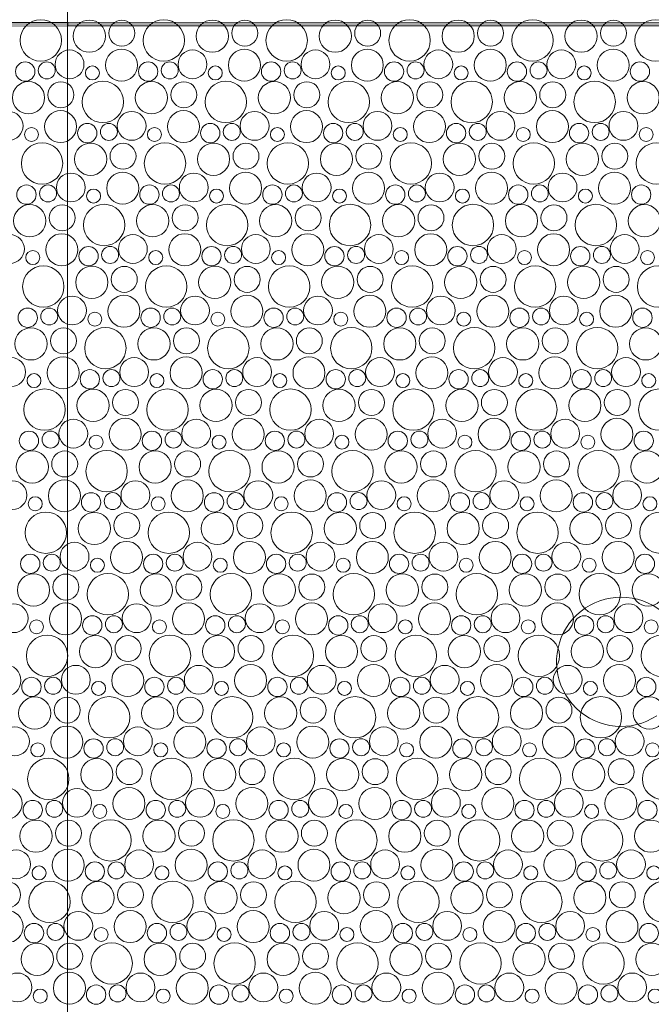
# Model space of a CAD drawing. Header units: metres. Extents: x -167 to 338, y -186 to 508.
# Tile 122 of 256: x 72.02 to 73.89, y 19.35 to 22.26. Entities that reach past the tile are written whole.
import ezdxf
from ezdxf.enums import TextEntityAlignment as Align

# ---------------------------------------------------------------- set-up
doc = ezdxf.new("R2010")
doc.units = ezdxf.units.M
doc.header["$MEASUREMENT"] = 0
doc.linetypes.add('Öffnungslinie Tür Fenster', pattern=[0.23, 0.15, -0.08])
for name, color, linetype in [('60 Gelände 2D Übersicht', 7, 'Continuous'), ('60 Stellplätze', 7, 'Continuous'), ('94 Genehmigungsplanung Bemaßung', 7, 'Continuous')]:
    doc.layers.add(name, color=color, linetype=linetype)
doc.styles.add('ERSTELLTER_STIL_1', font='arial.ttf')
doc.styles.add('ERSTELLTER_STIL_2', font='arial.ttf')
doc.dimstyles.new('ERSTELLTER_STIL__2', dxfattribs={"dimtxt": 0.25, "dimasz": 0.19, "dimexe": 0.18, "dimexo": 0.1, "dimgap": 0, "dimtad": 1, "dimzin": 0, "dimdsep": 46, "dimtxsty": 'ERSTELLTER_STIL_1', "dimblk": 'ARROWHEAD_6', "dimblk1": 'ARROWHEAD_6', "dimblk2": 'ARROWHEAD_6', "dimcen": 0.09, "dimclrd": 7, "dimclre": 7, "dimclrt": 7, "dimazin": 0, "dimtfac": 1, "dimtdec": 4, "dimtmove": 0, "dimatfit": 3, "dimfxl": 1, "dimtolj": 1, "dimtzin": 0, "dimarcsym": 0})

# ---------------------------------------------------------------- blocks, each defined once
blk = doc.blocks.new('*X45', base_point=(27236.1321, 33357.279))
at = {"layer": '60 Gelände 2D Übersicht', "color": 9, "linetype": 'Continuous', "lineweight": 18}
for centre, radius in [((72.0839, 22.2011), 0.0612), ((72.2275, 22.2136), 0.0477), ((72.3235, 22.2224), 0.0384), ((72.4476, 22.2011), 0.0612), ((72.5912, 22.2136), 0.0477), ((72.6872, 22.2224), 0.0384), ((72.8113, 22.2011), 0.0612), ((72.9549, 22.2136), 0.0477), ((73.0509, 22.2224), 0.0384), ((73.175, 22.2011), 0.0612), ((73.3186, 22.2136), 0.0477), ((73.4146, 22.2224), 0.0384), ((73.5387, 22.2011), 0.0612), ((73.6823, 22.2136), 0.0477), ((73.7783, 22.2224), 0.0384), ((73.9024, 22.2011), 0.0612), ((72.169, 22.1302), 0.0426), ((72.3225, 22.128), 0.0473), ((72.5327, 22.1302), 0.0426), ((72.6862, 22.128), 0.0473), ((72.8964, 22.1302), 0.0426), ((73.0499, 22.128), 0.0473), ((73.2601, 22.1302), 0.0426), ((73.4136, 22.128), 0.0473), ((73.6238, 22.1302), 0.0426), ((73.7773, 22.128), 0.0473), ((72.0378, 22.1089), 0.0286), ((72.1016, 22.1125), 0.0251), ((72.4015, 22.1089), 0.0286), ((72.4653, 22.1125), 0.0251), ((72.7652, 22.1089), 0.0286), ((72.829, 22.1125), 0.0251), ((73.1289, 22.1089), 0.0286), ((73.1927, 22.1125), 0.0251), ((73.4926, 22.1089), 0.0286), ((73.5565, 22.1125), 0.0251), ((73.8563, 22.1089), 0.0286), ((72.2364, 22.1048), 0.0207), ((72.6001, 22.1048), 0.0207), ((72.9638, 22.1048), 0.0207), ((73.3275, 22.1048), 0.0207), ((73.6912, 22.1048), 0.0207), ((72.0475, 22.0316), 0.0477), ((72.1435, 22.0404), 0.0384), ((72.2676, 22.0191), 0.0612), ((72.4112, 22.0316), 0.0477), ((72.5072, 22.0404), 0.0384), ((72.6313, 22.0191), 0.0612), ((72.7749, 22.0316), 0.0477), ((72.8709, 22.0404), 0.0384), ((72.995, 22.0191), 0.0612), ((73.1386, 22.0316), 0.0477), ((73.2346, 22.0404), 0.0384), ((73.3587, 22.0191), 0.0612), ((73.5023, 22.0316), 0.0477), ((73.5983, 22.0404), 0.0384), ((73.7224, 22.0191), 0.0612), ((73.866, 22.0316), 0.0477), ((71.989, 21.9482), 0.0426), ((72.1425, 21.946), 0.0473), ((72.3527, 21.9482), 0.0426), ((72.5062, 21.946), 0.0473), ((72.7164, 21.9482), 0.0426), ((72.8699, 21.946), 0.0473), ((73.0801, 21.9482), 0.0426), ((73.2336, 21.946), 0.0473), ((73.4438, 21.9482), 0.0426), ((73.5973, 21.946), 0.0473), ((73.8075, 21.9482), 0.0426), ((72.0564, 21.9228), 0.0207), ((72.2215, 21.9269), 0.0286), ((72.2853, 21.9305), 0.0251), ((72.4201, 21.9228), 0.0207), ((72.5852, 21.9269), 0.0286), ((72.649, 21.9305), 0.0251), ((72.7838, 21.9228), 0.0207), ((72.9489, 21.9269), 0.0286), ((73.0127, 21.9305), 0.0251), ((73.1475, 21.9228), 0.0207), ((73.3126, 21.9269), 0.0286), ((73.3765, 21.9305), 0.0251), ((73.5112, 21.9228), 0.0207), ((73.6763, 21.9269), 0.0286), ((73.7402, 21.9305), 0.0251), ((73.8749, 21.9228), 0.0207), ((72.0876, 21.8371), 0.0612), ((72.4513, 21.8371), 0.0612), ((72.815, 21.8371), 0.0612), ((73.1787, 21.8371), 0.0612), ((73.5424, 21.8371), 0.0612), ((73.9061, 21.8371), 0.0612), ((72.2312, 21.8496), 0.0477), ((72.3272, 21.8584), 0.0384), ((72.5949, 21.8496), 0.0477), ((72.6909, 21.8584), 0.0384), ((72.9586, 21.8496), 0.0477), ((73.0546, 21.8584), 0.0384), ((73.3223, 21.8496), 0.0477), ((73.4183, 21.8584), 0.0384), ((73.686, 21.8496), 0.0477), ((73.782, 21.8584), 0.0384), ((72.3262, 21.764), 0.0473), ((72.6899, 21.764), 0.0473), ((73.0536, 21.764), 0.0473), ((73.4173, 21.764), 0.0473), ((73.781, 21.764), 0.0473), ((72.1727, 21.7662), 0.0426), ((72.5364, 21.7662), 0.0426), ((72.9001, 21.7662), 0.0426), ((73.2638, 21.7662), 0.0426), ((73.6275, 21.7662), 0.0426), ((72.0415, 21.7449), 0.0286), ((72.1053, 21.7485), 0.0251), ((72.2401, 21.7408), 0.0207), ((72.4052, 21.7449), 0.0286), ((72.469, 21.7485), 0.0251), ((72.6038, 21.7408), 0.0207), ((72.7689, 21.7449), 0.0286), ((72.8327, 21.7485), 0.0251), ((72.9675, 21.7408), 0.0207), ((73.1326, 21.7449), 0.0286), ((73.1965, 21.7485), 0.0251), ((73.3312, 21.7408), 0.0207), ((73.4963, 21.7449), 0.0286), ((73.5602, 21.7485), 0.0251), ((73.6949, 21.7408), 0.0207), ((73.86, 21.7449), 0.0286), ((72.0512, 21.6676), 0.0477), ((72.1472, 21.6764), 0.0384), ((72.2713, 21.6551), 0.0612), ((72.4149, 21.6676), 0.0477), ((72.5109, 21.6764), 0.0384), ((72.635, 21.6551), 0.0612), ((72.7786, 21.6676), 0.0477), ((72.8746, 21.6764), 0.0384), ((72.9987, 21.6551), 0.0612), ((73.1423, 21.6676), 0.0477), ((73.2383, 21.6764), 0.0384), ((73.3624, 21.6551), 0.0612), ((73.506, 21.6676), 0.0477), ((73.602, 21.6764), 0.0384), ((73.7261, 21.6551), 0.0612), ((73.8697, 21.6676), 0.0477), ((71.9927, 21.5842), 0.0426), ((72.1462, 21.582), 0.0473), ((72.3564, 21.5842), 0.0426), ((72.5099, 21.582), 0.0473), ((72.7201, 21.5842), 0.0426), ((72.8736, 21.582), 0.0473), ((73.0838, 21.5842), 0.0426), ((73.2373, 21.582), 0.0473), ((73.4475, 21.5842), 0.0426), ((73.601, 21.582), 0.0473), ((73.8112, 21.5842), 0.0426), ((72.0601, 21.5588), 0.0207), ((72.2252, 21.5629), 0.0286), ((72.289, 21.5665), 0.0251), ((72.4238, 21.5588), 0.0207), ((72.5889, 21.5629), 0.0286), ((72.6527, 21.5665), 0.0251), ((72.7875, 21.5588), 0.0207), ((72.9526, 21.5629), 0.0286), ((73.0165, 21.5665), 0.0251), ((73.1512, 21.5588), 0.0207), ((73.3163, 21.5629), 0.0286), ((73.3802, 21.5665), 0.0251), ((73.5149, 21.5588), 0.0207), ((73.68, 21.5629), 0.0286), ((73.7439, 21.5665), 0.0251), ((73.8786, 21.5588), 0.0207), ((72.0913, 21.4731), 0.0612), ((72.2349, 21.4856), 0.0477), ((72.3309, 21.4944), 0.0384), ((72.455, 21.4731), 0.0612), ((72.5986, 21.4856), 0.0477), ((72.6946, 21.4944), 0.0384), ((72.8187, 21.4731), 0.0612), ((72.9623, 21.4856), 0.0477), ((73.0583, 21.4944), 0.0384), ((73.1824, 21.4731), 0.0612), ((73.326, 21.4856), 0.0477), ((73.422, 21.4944), 0.0384), ((73.5461, 21.4731), 0.0612), ((73.6897, 21.4856), 0.0477), ((73.7857, 21.4944), 0.0384), ((73.9099, 21.4731), 0.0612), ((72.1764, 21.4022), 0.0426), ((72.3299, 21.4), 0.0473), ((72.5401, 21.4022), 0.0426), ((72.6936, 21.4), 0.0473), ((72.9038, 21.4022), 0.0426), ((73.0573, 21.4), 0.0473), ((73.2675, 21.4022), 0.0426), ((73.421, 21.4), 0.0473), ((73.6312, 21.4022), 0.0426), ((73.7847, 21.4), 0.0473), ((72.0452, 21.3809), 0.0286), ((72.109, 21.3845), 0.0251), ((72.4089, 21.3809), 0.0286), ((72.4727, 21.3845), 0.0251), ((72.7726, 21.3809), 0.0286), ((72.8365, 21.3845), 0.0251), ((73.1363, 21.3809), 0.0286), ((73.2002, 21.3845), 0.0251), ((73.5, 21.3809), 0.0286), ((73.5639, 21.3845), 0.0251), ((73.8638, 21.3809), 0.0286), ((72.2438, 21.3768), 0.0207), ((72.6075, 21.3768), 0.0207), ((72.9712, 21.3768), 0.0207), ((73.3349, 21.3768), 0.0207), ((73.6986, 21.3768), 0.0207), ((72.0549, 21.3036), 0.0477), ((72.1509, 21.3124), 0.0384), ((72.275, 21.2911), 0.0612), ((72.4186, 21.3036), 0.0477), ((72.5146, 21.3124), 0.0384), ((72.6387, 21.2911), 0.0612), ((72.7823, 21.3036), 0.0477), ((72.8783, 21.3124), 0.0384), ((73.0024, 21.2911), 0.0612), ((73.146, 21.3036), 0.0477), ((73.242, 21.3124), 0.0384), ((73.3661, 21.2911), 0.0612), ((73.5097, 21.3036), 0.0477), ((73.6057, 21.3124), 0.0384), ((73.7299, 21.2911), 0.0612), ((73.8734, 21.3036), 0.0477), ((71.9964, 21.2202), 0.0426), ((72.1499, 21.218), 0.0473), ((72.3601, 21.2202), 0.0426), ((72.5136, 21.218), 0.0473), ((72.7238, 21.2202), 0.0426), ((72.8773, 21.218), 0.0473), ((73.0875, 21.2202), 0.0426), ((73.241, 21.218), 0.0473), ((73.4512, 21.2202), 0.0426), ((73.6047, 21.218), 0.0473), ((73.815, 21.2202), 0.0426), ((72.0638, 21.1948), 0.0207), ((72.2289, 21.1989), 0.0286), ((72.2927, 21.2025), 0.0251), ((72.4275, 21.1948), 0.0207), ((72.5926, 21.1989), 0.0286), ((72.6565, 21.2025), 0.0251), ((72.7912, 21.1948), 0.0207), ((72.9563, 21.1989), 0.0286), ((73.0202, 21.2025), 0.0251), ((73.1549, 21.1948), 0.0207), ((73.32, 21.1989), 0.0286), ((73.3839, 21.2025), 0.0251), ((73.5186, 21.1948), 0.0207), ((73.6838, 21.1989), 0.0286), ((73.7476, 21.2025), 0.0251), ((73.8823, 21.1948), 0.0207), ((72.095, 21.1091), 0.0612), ((72.4587, 21.1091), 0.0612), ((72.8224, 21.1091), 0.0612), ((73.1861, 21.1091), 0.0612), ((73.5499, 21.1091), 0.0612), ((73.9136, 21.1091), 0.0612), ((72.2386, 21.1216), 0.0477), ((72.3346, 21.1304), 0.0384), ((72.6023, 21.1216), 0.0477), ((72.6983, 21.1304), 0.0384), ((72.966, 21.1216), 0.0477), ((73.062, 21.1304), 0.0384), ((73.3297, 21.1216), 0.0477), ((73.4257, 21.1304), 0.0384), ((73.6934, 21.1216), 0.0477), ((73.7894, 21.1304), 0.0384), ((72.3336, 21.0361), 0.0473), ((72.6973, 21.0361), 0.0473), ((73.061, 21.0361), 0.0473), ((73.4247, 21.0361), 0.0473), ((73.7884, 21.0361), 0.0473), ((72.1801, 21.0382), 0.0426), ((72.5438, 21.0382), 0.0426), ((72.9075, 21.0382), 0.0426), ((73.2712, 21.0382), 0.0426), ((73.635, 21.0382), 0.0426), ((72.0489, 21.0169), 0.0286), ((72.1127, 21.0205), 0.0251), ((72.2475, 21.0128), 0.0207), ((72.4126, 21.0169), 0.0286), ((72.4765, 21.0205), 0.0251), ((72.6112, 21.0128), 0.0207), ((72.7763, 21.0169), 0.0286), ((72.8402, 21.0205), 0.0251), ((72.9749, 21.0128), 0.0207), ((73.14, 21.0169), 0.0286), ((73.2039, 21.0205), 0.0251), ((73.3386, 21.0128), 0.0207), ((73.5038, 21.0169), 0.0286), ((73.5676, 21.0205), 0.0251), ((73.7023, 21.0128), 0.0207), ((73.8675, 21.0169), 0.0286), ((72.0586, 20.9396), 0.0477), ((72.1546, 20.9484), 0.0384), ((72.2787, 20.9271), 0.0612), ((72.4223, 20.9396), 0.0477), ((72.5183, 20.9484), 0.0384), ((72.6424, 20.9271), 0.0612), ((72.786, 20.9396), 0.0477), ((72.882, 20.9484), 0.0384), ((73.0061, 20.9271), 0.0612), ((73.1497, 20.9396), 0.0477), ((73.2457, 20.9484), 0.0384), ((73.3699, 20.9271), 0.0612), ((73.5134, 20.9396), 0.0477), ((73.6094, 20.9484), 0.0384), ((73.7336, 20.9271), 0.0612), ((73.8771, 20.9396), 0.0477), ((72.0001, 20.8562), 0.0426), ((72.1536, 20.8541), 0.0473), ((72.3638, 20.8562), 0.0426), ((72.5173, 20.8541), 0.0473), ((72.7275, 20.8562), 0.0426), ((72.881, 20.8541), 0.0473), ((73.0912, 20.8562), 0.0426), ((73.2447, 20.8541), 0.0473), ((73.455, 20.8562), 0.0426), ((73.6084, 20.8541), 0.0473), ((73.8187, 20.8562), 0.0426), ((72.0675, 20.8308), 0.0207), ((72.2326, 20.8349), 0.0286), ((72.2965, 20.8385), 0.0251), ((72.4312, 20.8308), 0.0207), ((72.5963, 20.8349), 0.0286), ((72.6602, 20.8385), 0.0251), ((72.7949, 20.8308), 0.0207), ((72.96, 20.8349), 0.0286), ((73.0239, 20.8385), 0.0251), ((73.1586, 20.8308), 0.0207), ((73.3238, 20.8349), 0.0286), ((73.3876, 20.8385), 0.0251), ((73.5223, 20.8308), 0.0207), ((73.6875, 20.8349), 0.0286), ((73.7513, 20.8385), 0.0251), ((73.886, 20.8308), 0.0207), ((72.0987, 20.7451), 0.0612), ((72.2423, 20.7576), 0.0477), ((72.3383, 20.7664), 0.0384), ((72.4624, 20.7451), 0.0612), ((72.606, 20.7576), 0.0477), ((72.702, 20.7664), 0.0384), ((72.8261, 20.7451), 0.0612), ((72.9697, 20.7576), 0.0477), ((73.0657, 20.7664), 0.0384), ((73.1899, 20.7451), 0.0612), ((73.3334, 20.7576), 0.0477), ((73.4294, 20.7664), 0.0384), ((73.5536, 20.7451), 0.0612), ((73.6971, 20.7576), 0.0477), ((73.7932, 20.7664), 0.0384), ((73.9173, 20.7451), 0.0612), ((72.1838, 20.6742), 0.0426), ((72.3373, 20.6721), 0.0473), ((72.5475, 20.6742), 0.0426), ((72.701, 20.6721), 0.0473), ((72.9112, 20.6742), 0.0426), ((73.0647, 20.6721), 0.0473), ((73.275, 20.6742), 0.0426), ((73.4284, 20.6721), 0.0473), ((73.6387, 20.6742), 0.0426), ((73.7921, 20.6721), 0.0473), ((72.0526, 20.653), 0.0286), ((72.1165, 20.6565), 0.0251), ((72.4163, 20.653), 0.0286), ((72.4802, 20.6565), 0.0251), ((72.78, 20.653), 0.0286), ((72.8439, 20.6565), 0.0251), ((73.1438, 20.653), 0.0286), ((73.2076, 20.6565), 0.0251), ((73.5075, 20.653), 0.0286), ((73.5713, 20.6565), 0.0251), ((73.8712, 20.653), 0.0286), ((72.2512, 20.6488), 0.0207), ((72.6149, 20.6488), 0.0207), ((72.9786, 20.6488), 0.0207), ((73.3423, 20.6488), 0.0207), ((73.706, 20.6488), 0.0207), ((72.0623, 20.5756), 0.0477), ((72.1583, 20.5844), 0.0384), ((72.2824, 20.5631), 0.0612), ((72.426, 20.5756), 0.0477), ((72.522, 20.5844), 0.0384), ((72.6461, 20.5631), 0.0612), ((72.7897, 20.5756), 0.0477), ((72.8857, 20.5844), 0.0384), ((73.0099, 20.5631), 0.0612), ((73.1534, 20.5756), 0.0477), ((73.2494, 20.5844), 0.0384), ((73.3736, 20.5631), 0.0612), ((73.5171, 20.5756), 0.0477), ((73.6132, 20.5844), 0.0384), ((73.7373, 20.5631), 0.0612), ((73.8808, 20.5756), 0.0477), ((72.0038, 20.4922), 0.0426), ((72.1573, 20.4901), 0.0473), ((72.3675, 20.4922), 0.0426), ((72.521, 20.4901), 0.0473), ((72.7312, 20.4922), 0.0426), ((72.8847, 20.4901), 0.0473), ((73.095, 20.4922), 0.0426), ((73.2484, 20.4901), 0.0473), ((73.4587, 20.4922), 0.0426), ((73.6121, 20.4901), 0.0473), ((73.8224, 20.4922), 0.0426), ((72.0712, 20.4668), 0.0207), ((72.2363, 20.471), 0.0286), ((72.3002, 20.4745), 0.0251), ((72.4349, 20.4668), 0.0207), ((72.6, 20.471), 0.0286), ((72.6639, 20.4745), 0.0251), ((72.7986, 20.4668), 0.0207), ((72.9638, 20.471), 0.0286), ((73.0276, 20.4745), 0.0251), ((73.1623, 20.4668), 0.0207), ((73.3275, 20.471), 0.0286), ((73.3913, 20.4745), 0.0251), ((73.526, 20.4668), 0.0207), ((73.6912, 20.471), 0.0286), ((73.755, 20.4745), 0.0251), ((73.8897, 20.4668), 0.0207), ((72.1024, 20.3812), 0.0612), ((72.4661, 20.3812), 0.0612), ((72.8299, 20.3812), 0.0612), ((73.1936, 20.3812), 0.0612), ((73.5573, 20.3812), 0.0612), ((73.921, 20.3812), 0.0612), ((72.246, 20.3936), 0.0477), ((72.342, 20.4024), 0.0384), ((72.6097, 20.3936), 0.0477), ((72.7057, 20.4024), 0.0384), ((72.9734, 20.3936), 0.0477), ((73.0694, 20.4024), 0.0384), ((73.3371, 20.3936), 0.0477), ((73.4332, 20.4024), 0.0384), ((73.7008, 20.3936), 0.0477), ((73.7969, 20.4024), 0.0384), ((71.9773, 20.3081), 0.0473), ((72.341, 20.3081), 0.0473), ((72.7047, 20.3081), 0.0473), ((73.0684, 20.3081), 0.0473), ((73.4321, 20.3081), 0.0473), ((73.7958, 20.3081), 0.0473), ((72.1875, 20.3102), 0.0426), ((72.5512, 20.3102), 0.0426), ((72.915, 20.3102), 0.0426), ((73.2787, 20.3102), 0.0426), ((73.6424, 20.3102), 0.0426), ((72.0563, 20.289), 0.0286), ((72.1202, 20.2925), 0.0251), ((72.2549, 20.2848), 0.0207), ((72.42, 20.289), 0.0286), ((72.4839, 20.2925), 0.0251), ((72.6186, 20.2848), 0.0207), ((72.7838, 20.289), 0.0286), ((72.8476, 20.2925), 0.0251), ((72.9823, 20.2848), 0.0207), ((73.1475, 20.289), 0.0286), ((73.2113, 20.2925), 0.0251), ((73.346, 20.2848), 0.0207), ((73.5112, 20.289), 0.0286), ((73.575, 20.2925), 0.0251), ((73.7097, 20.2848), 0.0207), ((73.8749, 20.289), 0.0286), ((72.066, 20.2116), 0.0477), ((72.162, 20.2204), 0.0384), ((72.2861, 20.1992), 0.0612), ((72.4297, 20.2116), 0.0477), ((72.5257, 20.2204), 0.0384), ((72.6499, 20.1992), 0.0612), ((72.7934, 20.2116), 0.0477), ((72.8894, 20.2204), 0.0384), ((73.0136, 20.1992), 0.0612), ((73.1571, 20.2116), 0.0477), ((73.2532, 20.2204), 0.0384), ((73.3773, 20.1992), 0.0612), ((73.5208, 20.2116), 0.0477), ((73.6169, 20.2204), 0.0384), ((73.741, 20.1992), 0.0612), ((73.8845, 20.2116), 0.0477), ((72.0075, 20.1282), 0.0426), ((72.161, 20.1261), 0.0473), ((72.3712, 20.1282), 0.0426), ((72.5247, 20.1261), 0.0473), ((72.735, 20.1282), 0.0426), ((72.8884, 20.1261), 0.0473), ((73.0987, 20.1282), 0.0426), ((73.2521, 20.1261), 0.0473), ((73.4624, 20.1282), 0.0426), ((73.6158, 20.1261), 0.0473), ((73.8261, 20.1282), 0.0426), ((72.0749, 20.1028), 0.0207), ((72.24, 20.107), 0.0286), ((72.3039, 20.1105), 0.0251), ((72.4386, 20.1028), 0.0207), ((72.6038, 20.107), 0.0286), ((72.6676, 20.1105), 0.0251), ((72.8023, 20.1028), 0.0207), ((72.9675, 20.107), 0.0286), ((73.0313, 20.1105), 0.0251), ((73.166, 20.1028), 0.0207), ((73.3312, 20.107), 0.0286), ((73.395, 20.1105), 0.0251), ((73.5297, 20.1028), 0.0207), ((73.6949, 20.107), 0.0286), ((73.7587, 20.1105), 0.0251), ((73.8934, 20.1028), 0.0207), ((72.1061, 20.0172), 0.0612), ((72.2497, 20.0296), 0.0477), ((72.3457, 20.0384), 0.0384), ((72.4699, 20.0172), 0.0612), ((72.6134, 20.0296), 0.0477), ((72.7094, 20.0384), 0.0384), ((72.8336, 20.0172), 0.0612), ((72.9771, 20.0296), 0.0477), ((73.0732, 20.0384), 0.0384), ((73.1973, 20.0172), 0.0612), ((73.3408, 20.0296), 0.0477), ((73.4369, 20.0384), 0.0384), ((73.561, 20.0172), 0.0612), ((73.7045, 20.0296), 0.0477), ((73.8006, 20.0384), 0.0384), ((73.9247, 20.0172), 0.0612), ((71.981, 19.9441), 0.0473), ((72.1912, 19.9462), 0.0426), ((72.3447, 19.9441), 0.0473), ((72.555, 19.9462), 0.0426), ((72.7084, 19.9441), 0.0473), ((72.9187, 19.9462), 0.0426), ((73.0721, 19.9441), 0.0473), ((73.2824, 19.9462), 0.0426), ((73.4358, 19.9441), 0.0473), ((73.6461, 19.9462), 0.0426), ((73.7996, 19.9441), 0.0473), ((72.06, 19.925), 0.0286), ((72.1239, 19.9285), 0.0251), ((72.4238, 19.925), 0.0286), ((72.4876, 19.9285), 0.0251), ((72.7875, 19.925), 0.0286), ((72.8513, 19.9285), 0.0251), ((73.1512, 19.925), 0.0286), ((73.215, 19.9285), 0.0251), ((73.5149, 19.925), 0.0286), ((73.5787, 19.9285), 0.0251), ((73.8786, 19.925), 0.0286), ((72.2586, 19.9208), 0.0207), ((72.6223, 19.9208), 0.0207), ((72.986, 19.9208), 0.0207), ((73.3497, 19.9208), 0.0207), ((73.7134, 19.9208), 0.0207), ((72.0697, 19.8476), 0.0477), ((72.1657, 19.8564), 0.0384), ((72.2899, 19.8352), 0.0612), ((72.4334, 19.8476), 0.0477), ((72.5294, 19.8564), 0.0384), ((72.6536, 19.8352), 0.0612), ((72.7971, 19.8476), 0.0477), ((72.8932, 19.8564), 0.0384), ((73.0173, 19.8352), 0.0612), ((73.1608, 19.8476), 0.0477), ((73.2569, 19.8564), 0.0384), ((73.381, 19.8352), 0.0612), ((73.5245, 19.8476), 0.0477), ((73.6206, 19.8564), 0.0384), ((73.7447, 19.8352), 0.0612), ((73.8882, 19.8476), 0.0477), ((72.0112, 19.7642), 0.0426), ((72.1647, 19.7621), 0.0473), ((72.375, 19.7642), 0.0426), ((72.5284, 19.7621), 0.0473), ((72.7387, 19.7642), 0.0426), ((72.8921, 19.7621), 0.0473), ((73.1024, 19.7642), 0.0426), ((73.2558, 19.7621), 0.0473), ((73.4661, 19.7642), 0.0426), ((73.6196, 19.7621), 0.0473), ((73.8298, 19.7642), 0.0426), ((72.0786, 19.7388), 0.0207), ((72.2438, 19.743), 0.0286), ((72.3076, 19.7465), 0.0251), ((72.4423, 19.7388), 0.0207), ((72.6075, 19.743), 0.0286), ((72.6713, 19.7465), 0.0251), ((72.806, 19.7388), 0.0207), ((72.9712, 19.743), 0.0286), ((73.035, 19.7465), 0.0251), ((73.1697, 19.7388), 0.0207), ((73.3349, 19.743), 0.0286), ((73.3987, 19.7465), 0.0251), ((73.5334, 19.7388), 0.0207), ((73.6986, 19.743), 0.0286), ((73.7624, 19.7465), 0.0251), ((73.8972, 19.7388), 0.0207), ((72.1099, 19.6532), 0.0612), ((72.4736, 19.6532), 0.0612), ((72.8373, 19.6532), 0.0612), ((73.201, 19.6532), 0.0612), ((73.5647, 19.6532), 0.0612), ((73.9284, 19.6532), 0.0612), ((71.9857, 19.6744), 0.0384), ((72.2534, 19.6656), 0.0477), ((72.3494, 19.6744), 0.0384), ((72.6171, 19.6656), 0.0477), ((72.7132, 19.6744), 0.0384), ((72.9808, 19.6656), 0.0477), ((73.0769, 19.6744), 0.0384), ((73.3445, 19.6656), 0.0477), ((73.4406, 19.6744), 0.0384), ((73.7082, 19.6656), 0.0477), ((73.8043, 19.6744), 0.0384), ((71.9847, 19.5801), 0.0473), ((72.3484, 19.5801), 0.0473), ((72.7121, 19.5801), 0.0473), ((73.0758, 19.5801), 0.0473), ((73.4396, 19.5801), 0.0473), ((73.8033, 19.5801), 0.0473), ((72.195, 19.5822), 0.0426), ((72.5587, 19.5822), 0.0426), ((72.9224, 19.5822), 0.0426), ((73.2861, 19.5822), 0.0426), ((73.6498, 19.5822), 0.0426), ((72.0638, 19.561), 0.0286), ((72.1276, 19.5645), 0.0251), ((72.2623, 19.5568), 0.0207), ((72.4275, 19.561), 0.0286), ((72.4913, 19.5645), 0.0251), ((72.626, 19.5568), 0.0207), ((72.7912, 19.561), 0.0286), ((72.855, 19.5645), 0.0251), ((72.9897, 19.5568), 0.0207), ((73.1549, 19.561), 0.0286), ((73.2187, 19.5645), 0.0251), ((73.3534, 19.5568), 0.0207), ((73.5186, 19.561), 0.0286), ((73.5824, 19.5645), 0.0251), ((73.7172, 19.5568), 0.0207), ((73.8823, 19.561), 0.0286), ((72.0734, 19.4836), 0.0477), ((72.1694, 19.4924), 0.0384), ((72.2936, 19.4712), 0.0612), ((72.4371, 19.4836), 0.0477), ((72.5332, 19.4924), 0.0384), ((72.6573, 19.4712), 0.0612), ((72.8008, 19.4836), 0.0477), ((72.8969, 19.4924), 0.0384), ((73.021, 19.4712), 0.0612), ((73.1645, 19.4836), 0.0477), ((73.2606, 19.4924), 0.0384), ((73.3847, 19.4712), 0.0612), ((73.5282, 19.4836), 0.0477), ((73.6243, 19.4924), 0.0384), ((73.7484, 19.4712), 0.0612), ((73.892, 19.4836), 0.0477), ((72.015, 19.4003), 0.0426), ((72.1684, 19.3981), 0.0473), ((72.3787, 19.4003), 0.0426), ((72.5321, 19.3981), 0.0473), ((72.7424, 19.4003), 0.0426), ((72.8958, 19.3981), 0.0473), ((73.1061, 19.4003), 0.0426), ((73.2596, 19.3981), 0.0473), ((73.4698, 19.4003), 0.0426), ((73.6233, 19.3981), 0.0473), ((73.8335, 19.4003), 0.0426), ((72.0823, 19.3748), 0.0207), ((72.2475, 19.379), 0.0286), ((72.3113, 19.3825), 0.0251), ((72.446, 19.3748), 0.0207), ((72.6112, 19.379), 0.0286), ((72.675, 19.3825), 0.0251), ((72.8097, 19.3748), 0.0207), ((72.9749, 19.379), 0.0286), ((73.0387, 19.3825), 0.0251), ((73.1734, 19.3748), 0.0207), ((73.3386, 19.379), 0.0286), ((73.4024, 19.3825), 0.0251), ((73.5372, 19.3748), 0.0207), ((73.7023, 19.379), 0.0286), ((73.7661, 19.3825), 0.0251), ((73.9009, 19.3748), 0.0207)]:
    blk.add_circle(centre, radius, dxfattribs=at)
blk = doc.blocks.new('Parkplätze Linienzug 27')
at = {"layer": '60 Stellplätze', "color": 7, "linetype": 'Continuous', "lineweight": 13, "flags": 128}
blk.add_lwpolyline([(10.5, 0), (10.5, 5.5), (7, 5.5), (7, 0)], close=True, dxfattribs=at)
at = {"layer": '60 Stellplätze', "color": 7, "linetype": 'Continuous', "lineweight": 13}
blk.add_arc((8.8861, 3.8619), 0.1911, 326.5723, 277.3675, dxfattribs=at)
blk = doc.blocks.new('*D535', base_point=(27236.1321, 33357.279))
at = {"layer": '94 Genehmigungsplanung Bemaßung', "color": 7, "linetype": 'Continuous', "lineweight": 13}
for p, q in [((78.3117, 22.3491), (78.5117, 22.1491)), ((78.5992, 22.2491), (78.2242, 22.2491)), ((78.4117, 18.7491), (78.4117, 22.2491)), ((78.3117, 18.8491), (78.5117, 18.6491)), ((78.5992, 18.7491), (78.2242, 18.7491)), ((78.4117, 18.5991), (78.4117, 18.7491))]:
    blk.add_line(p, q, dxfattribs=at)
at = {"layer": '94 Genehmigungsplanung Bemaßung', "color": 7, "lineweight": 13, "insert": (78.3617, 20.1655), "char_height": 0.25, "attachment_point": 7, "rotation": 90, "style": 'ERSTELLTER_STIL_1'}
blk.add_mtext('\\A1;{\\pql;\\fArial|b0|i0|c0|p0;\\W1.000000;3,50}', dxfattribs=at)
blk = doc.blocks.new('ARROWHEAD_6')
at = {"color": 0, "linetype": 'Continuous', "lineweight": 0}
for p, q in [((-0.5, -0.5), (0.5, 0.5)), ((0, 0), (-1, 0))]:
    blk.add_line(p, q, dxfattribs=at)
blk = doc.blocks.new('*D536', base_point=(27236.1321, 33357.279))
at = {"layer": '94 Genehmigungsplanung Bemaßung', "color": 7, "linetype": 'Continuous', "lineweight": 13}
for p, q in [((78.3117, 25.0991), (78.5117, 24.8991)), ((78.5992, 24.9991), (78.2242, 24.9991)), ((78.4117, 22.2491), (78.4117, 24.9991)), ((78.3117, 22.3491), (78.5117, 22.1491)), ((78.5992, 22.2491), (78.2242, 22.2491))]:
    blk.add_line(p, q, dxfattribs=at)
at = {"layer": '94 Genehmigungsplanung Bemaßung', "color": 7, "lineweight": 13, "insert": (78.3617, 23.2904), "char_height": 0.25, "attachment_point": 7, "rotation": 90, "style": 'ERSTELLTER_STIL_1'}
blk.add_mtext('\\A1;{\\pql;\\fArial|b0|i0|c0|p0;\\W1.000000;2,75}', dxfattribs=at)
blk = doc.blocks.new('Parkplätze 27')
at = {"layer": '60 Stellplätze', "color": 7, "linetype": 'Continuous', "lineweight": 13, "flags": 128}
blk.add_lwpolyline([(2.745, 0), (2.755, 0), (2.755, 5.4989), (2.745, 5.4989)], close=True, dxfattribs=at)
at = {"layer": '60 Stellplätze', "color": 7, "linetype": 'Continuous', "lineweight": 13, "style": 'ERSTELLTER_STIL_2'}
for tag, p in [('num_start_0', (0.4, 0.4171)), ('num_start_1', (3.15, 0.4171)), ('num_start_2', (5.9, 0.4146)), ('num_start_3', (8.65, 0.4171)), ('num_start_4', (11.4, 0.4146)), ('num_start_5', (14.15, 0.4146))]:
    blk.add_attdef(tag, text='', height=0.3, dxfattribs=at).set_placement(p, align=Align.MIDDLE_CENTER)

msp = doc.modelspace()

# ---------------------------------------------------------------- linework, layer by layer
at = {"layer": '60 Stellplätze', "color": 7, "linetype": 'Continuous', "lineweight": 13}
msp.add_line((72.1629, 21.2019), (72.1629, 35.9996), dxfattribs=at)

# ---------------------------------------------------------------- block references
at = {"layer": '60 Gelände 2D Übersicht', "color": 9, "linetype": 'Öffnungslinie Tür Fenster', "lineweight": 18}
msp.add_blockref('*X45', (27236.1321, 33357.279), dxfattribs=at)
at = {"layer": '60 Stellplätze', "color": 7, "linetype": 'Continuous', "lineweight": 13, "rotation": 89.9945255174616}
for p in [(77.6622, 19.4991), (72.1622, 19.4986)]:
    msp.add_blockref('Parkplätze 27', p, dxfattribs=at)
at = {"layer": '60 Stellplätze', "color": 7, "linetype": 'Continuous', "lineweight": 13, "xscale": -0.9999999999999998, "rotation": 90.0054744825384}
for p in [(72.1618, 29.2497), (77.6618, 29.2497)]:
    msp.add_blockref('Parkplätze Linienzug 27', p, dxfattribs=at)

# ---------------------------------------------------------------- dimensions: what is measured, and where the dimension line sits
at = {"layer": '94 Genehmigungsplanung Bemaßung', "color": 7, "linetype": 'Continuous', "lineweight": 13}
for base, p1, p2, picture, middle in [((78.4117, 24.9991), (72.1625, 22.2491), (77.6627, 24.9991), '*D536', (78.2367, 23.6141)), ((78.4117, 22.2491), (66.6628, 18.7491), (72.1625, 22.2491), '*D535', (78.2367, 20.4891))]:
    dim = msp.add_linear_dim(base=base, p1=p1, p2=p2, angle=90, dimstyle='ERSTELLTER_STIL__2', dxfattribs=at)
    dim.commit()
    dim.dimension.update_dxf_attribs({"geometry": picture, "text_midpoint": middle, "dimtype": 160, "text_rotation": 90})

doc.saveas('drawing.dxf')
